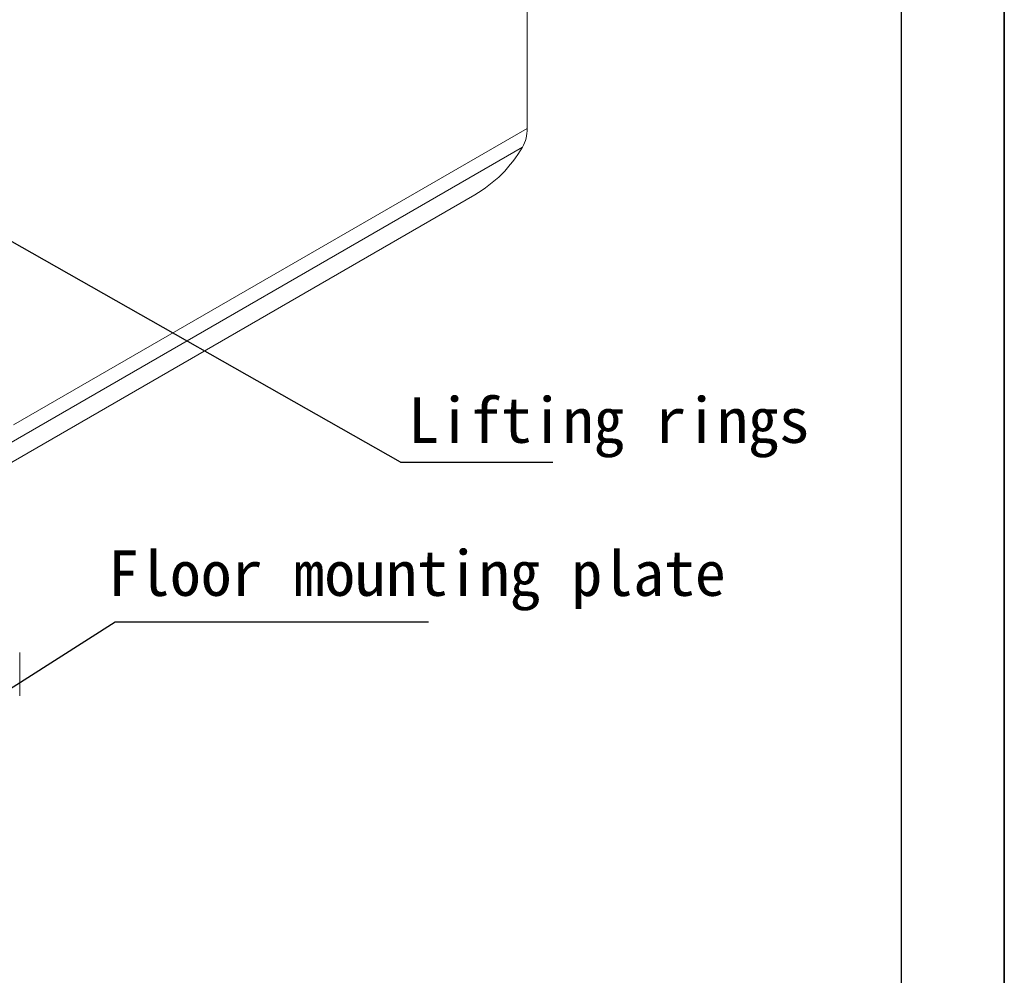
# Model space of a CAD drawing. Header units: inches. Extents: x 1434 to 8431, y -17820 to -4411.
# Tile 12 of 14: x 5130 to 5338, y -17582 to -17380. Entities that reach past the tile are written whole.
import ezdxf

# ---------------------------------------------------------------- set-up
doc = ezdxf.new("R2010")
doc.units = ezdxf.units.IN
doc.header["$MEASUREMENT"] = 0
doc.layers.add('1', color=1, linetype='Continuous')
doc.layers.add('尺寸线', color=7, linetype='Continuous')

msp = doc.modelspace()

# ---------------------------------------------------------------- linework, layer by layer
for p, q in [((5338.3532, -16524.6125), (5338.3532, -17820.3718)), ((5338.3532, -17820.3718), (5338.3532, -16740.5724))]:
    msp.add_line(p, q)
at = {"color": 7, "linetype": 'Continuous', "lineweight": 15}
for p, q in [((5237.4269, -17297.1243), (5237.4269, -17403.3472)), ((5237.4269, -17403.3472), (5128.8153, -17466.0319)), ((5236.4676, -17407.3199), (5127.856, -17470.0045)), ((5117.7743, -17480.0585), (5226.3859, -17417.3738)), ((5130.1242, -17523.3267), (5130.1242, -17514.1803))]:
    msp.add_line(p, q, dxfattribs=at)
for centre, radius, start, end in [((5229.7921, -17403.6057), 7.6392, 330.908578, 1.9389), ((5211.9816, -17392.8481), 28.4428, 300.426286, 329.415953)]:
    msp.add_arc(centre, radius, start, end, dxfattribs=at)
at = {"layer": '1'}
msp.add_line((5316.5391, -16546.4267), (5316.5391, -17798.5577), dxfattribs=at)
at = {"layer": '尺寸线', "color": 3}
for p, q in [((5210.6826, -17473.9346), (5091.5012, -17406.348)), ((5210.6826, -17473.9346), (5242.886, -17473.9346)), ((5150.3043, -17507.7263), (5116.1537, -17529.5264)), ((5216.5836, -17507.7263), (5150.3043, -17507.7263))]:
    msp.add_line(p, q, dxfattribs=at)

# ---------------------------------------------------------------- texts
at = {"char_height": 9.6, "width": 1257.732614, "attachment_point": 1}
for s, insert in [('{\\fKaiTi_GB2312|b0|i0|c134|p49;Lifting rings}', (5212.2992, -17460.2244)), ('{\\fKaiTi_GB2312|b0|i0|c134|p49;Floor mounting plate}', (5148.8351, -17492.586))]:
    msp.add_mtext(s, dxfattribs=dict(at, insert=insert))

doc.saveas('drawing.dxf')
